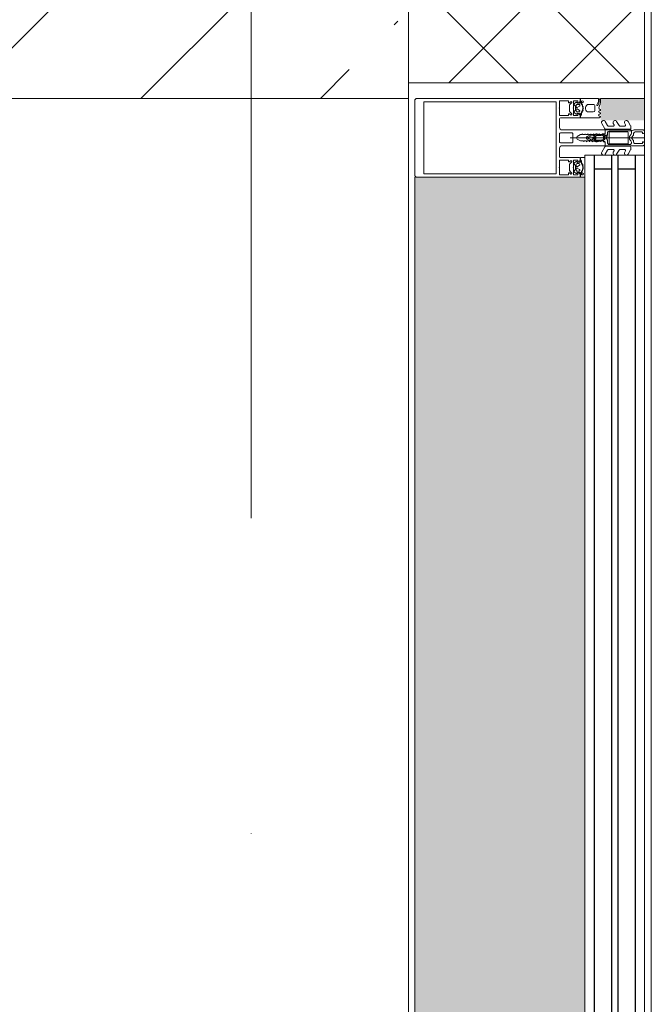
# Model space of a CAD drawing. Header units: millimetres. Extents: x -3267 to 40126, y 29201 to 102288.
# Tile 153 of 256: x 28379 to 28780, y 50694 to 51319. Entities that reach past the tile are written whole.
import ezdxf

# ---------------------------------------------------------------- set-up
doc = ezdxf.new("R2010")
doc.units = ezdxf.units.MM
doc.linetypes.add('4_ Штрихпунктир_ 10 х 2 мм', pattern=[1400, 1000, -200, 0, -200])
for name, color, linetype, lineweight in [('A-DETL-GENF-OTLN', 7, 'Continuous', 9), ('A-GLAZ-CURT-OTLN', 7, 'Continuous', 9), ('A-GLAZ-CWMG-OTLN', 7, 'Continuous', 9), ('A-WALL-____-MCUT', 7, 'Continuous', 9), ('A-WALL-____-OTLN', 7, 'Continuous', 9), ('A-WALL-____-PATT', 7, 'Continuous', 9), ('M-EQPM-____-OTLN', 7, 'Continuous', 9), ('S-COLS-____-MCUT', 7, 'Continuous', 9), ('S-COLS-____-OTLN', 7, 'Continuous', 9), ('S-GRID-____-OTLN', 7, 'Continuous', 9)]:
    doc.layers.add(name, color=color, linetype=linetype, lineweight=lineweight)

# ---------------------------------------------------------------- blocks, each defined once
blk = doc.blocks.new('КР_Колонна_ЖБ_Прямоугольная - 300x2400h_B40-V5-ВКК_02_К1_З_ЭОМ_кабель_')
at = {"layer": 'S-COLS-____-OTLN', "lineweight": 5, "true_color": 0xaaaaaa}
h = blk.add_hatch(dxfattribs=at)
h.set_pattern_fill('FP_6', color=253, style=0, pattern_type=2)
h.set_pattern_definition([(315, (-51700, 25700), (114.04925, 114.04925), []), (315, (-51700, 25585.95), (114.04925, 114.04925), [201.613, -40.323, 3.353, -36.97])])
h.paths.add_polyline_path([(-150, -1200), (150, -1200), (150, 1200), (-150, 1200), (-150, -1014.85)])
at = {"layer": 'S-COLS-____-MCUT', "color": 253, "lineweight": 5, "true_color": 0xaaaaaa}
for p, q in [((-150, 1200), (-150, -1200)), ((-150, -1200), (150, -1200))]:
    blk.add_line(p, q, dxfattribs=at)
blk = doc.blocks.new('Наметкина 10_РД_АР_К1_отсоединено_rvt-1-ВКК_02_К1_З_ЭОМ_кабель_')
at = {"layer": 'S-COLS-____-OTLN', "color": 253, "lineweight": 5, "true_color": 0xaaaaaa, "rotation": 89.9999999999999}
blk.add_blockref('КР_Колонна_ЖБ_Прямоугольная - 300x2400h_B40-V5-ВКК_02_К1_З_ЭОМ_кабель_', (25700, 51700), dxfattribs=at)
blk = doc.blocks.new('АРФ_Витраж_Остекление - SI_38mm_TripGlz-5839751-ВКК_02_К1_З_ЭОМ_кабель_')
at = {"layer": 'A-GLAZ-CURT-OTLN', "color": 253, "true_color": 0xaaaaaa}
for p, q in [((-564, 0), (-564, -38)), ((-564, -38), (564, -38))]:
    blk.add_line(p, q, dxfattribs=at)
at = {"layer": 'A-GLAZ-CURT-OTLN', "color": 253, "lineweight": 25, "true_color": 0xaaaaaa}
for p, q in [((-564, -6), (564, -6)), ((-555, -6), (-555, -17)), ((-564, -17), (564, -17)), ((-564, -21), (564, -21)), ((-555, -21), (-555, -32)), ((-564, -32), (564, -32))]:
    blk.add_line(p, q, dxfattribs=at)
blk = doc.blocks.new('Rectangular Mullion - FWS-50-HI_Mull_CovCap-20mm_Mull-105mm_zoloto-5855587-ВКК_02_К1_З_ЭОМ_кабель_')
at = {"layer": 'A-GLAZ-CWMG-OTLN', "true_color": 0xf8f3e1}
for points in [[(27050, 51536), (27050, 51550), (27022, 51550), (27022, 51536)], [(26904, 50400), (27012, 50400), (27012, 51500), (26904, 51500), (26904, 50558.58)]]:
    blk.add_hatch(color=7, dxfattribs=at).paths.add_polyline_path(points)
at = {"layer": 'A-GLAZ-CWMG-OTLN', "color": 253, "true_color": 0xaaaaaa}
for p, q in [((27022, 51550), (27050, 51550)), ((26904, 51500), (26904, 50400))]:
    blk.add_line(p, q, dxfattribs=at)
blk = doc.blocks.new('Rectangular Mullion - HI_CovCap-20mm_Mull-105mm-V275-ВКК_02_К1_З_ЭОМ_кабель_')
at = {"layer": 'A-DETL-GENF-OTLN', "color": 253, "true_color": 0xaaaaaa}
for p, q in [((-25, 144.5), (-25, 130.68)), ((23.5, 146), (-23.5, 146)), ((25, 130.68), (25, 144.5)), ((-25, 136), (-25, 59.4)), ((-22.9, 135.44), (-22.9, 59.4)), ((22.9, 136), (22.9, 59.4)), ((25, 136), (25, 59.4)), ((-12.6, 53.5), (-12.6, 41.4)), ((-5, 25.5), (-5, 52.5)), ((-3.2, 46.1), (-3.2, 53.5)), ((-2.7, 54), (2.7, 54)), ((3.2, 53.5), (3.2, 46.1)), ((5, 52.5), (5, 25.5)), ((12.6, 41.4), (12.6, 53.5)), ((-21.76, 44.51), (-22.58, 43.54)), ((-22.24, 46.35), (-21.18, 47.41)), ((-20.47, 47.7), (-17.13, 47.7)), ((-17.65, 44), (-19.95, 44)), ((-16.42, 47.41), (-15.36, 46.35)), ((-15.02, 43.54), (-15.84, 44.51)), ((2.7, 45.6), (-2.7, 45.6)), ((0, 47.27), (0, 0)), ((15.02, 43.54), (15.84, 44.51)), ((15.36, 46.35), (16.42, 47.41)), ((17.13, 47.7), (20.47, 47.7)), ((17.65, 44), (19.95, 44)), ((21.18, 47.41), (22.24, 46.35)), ((21.76, 44.51), (22.58, 43.54)), ((-22.3, 40.8), (-22.9, 40.8)), ((-22.9, 40.2), (-21.62, 40.2)), ((-22.27, 39.59), (-22.55, 39.1)), ((-21.2, 42.9), (-21.2, 41.7)), ((-21.07, 39.62), (-21.08, 39.77)), ((-19.5, 43.4), (-20.7, 43.4)), ((-20.7, 41.2), (-20.42, 41.2)), ((-20.48, 39.51), (-20.66, 39.4)), ((-20.16, 41.35), (-19.24, 42.95)), ((-19.97, 39.2), (-20.02, 39.33)), ((-19.33, 39.22), (-19.48, 39.08)), ((-19.2, 37.6), (-18.4, 37.6)), ((-18.77, 39.04), (-18.85, 39.17)), ((-18.36, 42.95), (-17.44, 41.35)), ((-18.16, 39.23), (-18.26, 39.06)), ((-16.9, 43.4), (-18.1, 43.4)), ((-17.56, 39.21), (-17.67, 39.31)), ((-17.18, 41.2), (-16.9, 41.2)), ((-17.02, 39.56), (-17.07, 39.36)), ((-16.46, 39.68), (-16.59, 39.75)), ((-16.4, 41.7), (-16.4, 42.9)), ((-14.64, 40.8), (-15.29, 40.8)), ((14.64, 40.8), (15.29, 40.8)), ((16.4, 41.7), (16.4, 42.9)), ((16.46, 39.68), (16.59, 39.75)), ((16.9, 43.4), (18.1, 43.4)), ((17.18, 41.2), (16.9, 41.2)), ((17.02, 39.56), (17.07, 39.36)), ((18.36, 42.95), (17.44, 41.35)), ((17.56, 39.21), (17.67, 39.31)), ((18.16, 39.23), (18.26, 39.06)), ((18.77, 39.04), (18.85, 39.17)), ((20.16, 41.35), (19.24, 42.95)), ((19.33, 39.22), (19.48, 39.08)), ((19.5, 43.4), (20.7, 43.4)), ((19.97, 39.2), (20.02, 39.33)), ((20.7, 41.2), (20.42, 41.2)), ((20.48, 39.51), (20.66, 39.4)), ((21.07, 39.62), (21.08, 39.77)), ((21.2, 42.9), (21.2, 41.7)), ((22.9, 40.2), (21.62, 40.2)), ((22.27, 39.59), (22.55, 39.1)), ((22.3, 40.8), (22.9, 40.8)), ((-21.2, 32.6), (-21.2, 35.6)), ((-17.4, 31.6), (-20.2, 31.6)), ((-16.4, 35.6), (-16.4, 32.6)), ((-1.89, 34.49), (-2.1, 32.75)), ((-0.87, 36.5), (-1.7, 35.06)), ((-1.33, 33.68), (-1.33, 33.78)), ((-1.12, 34.47), (-0.43, 35.65)), ((-0.6, 32.5), (-0.6, 32.42)), ((0.84, 33), (-0.1, 33)), ((0.43, 35.65), (1.12, 34.47)), ((0.6, 32.3), (0.93, 32.3)), ((1.02, 31.78), (0.74, 32.06)), ((1.7, 35.06), (0.87, 36.5)), ((1.33, 33.78), (1.33, 33.68)), ((2.1, 32.75), (1.89, 34.49)), ((-24.8, 29.2), (-23.51, 29.2)), ((-24.76, 28.3), (-24.76, 28.2)), ((-24.56, 28), (-23.89, 28)), ((-23.55, 28.9), (-24.16, 28.9)), ((-23.1, 29.29), (-20.89, 30.27)), ((-18.43, 28.95), (-17.96, 28.15)), ((-17.44, 28.15), (-16.96, 28.99)), ((-16.25, 28.99), (-15.76, 28.15)), ((-15.24, 28.15), (-14.75, 28.99)), ((-14.04, 28.99), (-13.55, 28.15)), ((-7.75, 23.52), (-10.33, 25.01)), ((-9.07, 27.17), (-5.65, 25.19)), ((-2.24, 31), (-2.45, 30.87)), ((-2.45, 30.53), (-2.25, 30.41)), ((-1.25, 31.1), (0.74, 31.1)), ((0.3, 26.2), (-1.09, 26.2)), ((0.34, 25.28), (0.58, 25.52)), ((2.45, 30.87), (2.24, 31)), ((2.25, 30.41), (2.45, 30.53)), ((5.65, 25.19), (9.07, 27.17)), ((10.33, 25.01), (7.75, 23.52)), ((-9.07, 19.88), (-8.25, 19.41)), ((-7.5, 19.84), (-7.5, 23.08)), ((-5.4, 9.3), (-5.4, 24.76)), ((-3.5, 25), (-4.5, 25)), ((-3.9, 22), (-3.9, 11)), ((-3.4, 22.5), (3.4, 22.5)), ((-3.3, 23.5), (-1.9, 23.5)), ((-1.7, 23.7), (-1.7, 24.9)), ((-1.4, 24.49), (-1.4, 23.99)), ((-1.1, 23.82), (-0.5, 24.17)), ((0.43, 25), (0.2, 25)), ((0.5, 24.17), (1.42, 23.63)), ((1.92, 23.5), (3.3, 23.5)), ((4.5, 25), (3.5, 25)), ((3.9, 11), (3.9, 22)), ((4.3, 22.5), (4.3, 9.4)), ((5.4, 24.76), (5.4, 9.3)), ((7.5, 23.08), (7.5, 19.84)), ((8.25, 19.41), (9.07, 19.88)), ((-7.75, 16.23), (-10.41, 17.77)), ((-9.07, 12.6), (-8.25, 12.12)), ((-7.5, 12.55), (-7.5, 15.8)), ((7.5, 15.8), (7.5, 12.55)), ((10.41, 17.77), (7.75, 16.23)), ((8.25, 12.12), (9.07, 12.6)), ((-7.62, 8.87), (-10.41, 10.48)), ((-5.9, 8.8), (-7.37, 8.8)), ((-5, 1), (-5, 6.7)), ((-2.71, 8.4), (-4.02, 8.4)), ((3.4, 10.5), (-3.4, 10.5)), ((-2.7, 7), (-2.13, 7)), ((-1.7, 9), (-2, 8.69)), ((-1.42, 7.29), (-0.71, 8.01)), ((0.71, 8.01), (1.42, 7.29)), ((2, 8.69), (1.7, 9)), ((2.13, 7), (2.7, 7)), ((3.3, 8.4), (2.71, 8.4)), ((7.37, 8.8), (5.9, 8.8)), ((10.41, 10.48), (7.62, 8.87)), ((-3.7, 1.7), (-3.7, 6)), ((3.7, 6), (3.7, 1.7))]:
    blk.add_line(p, q, dxfattribs=at)
at = {"layer": 'A-DETL-GENF-OTLN', "color": 253, "true_color": 0xaaaaaa, "flags": 128}
for points in [[(22.9, 130.68), (22.9, 140.2), (-22.9, 140.2), (-22.9, 130.68)], [(-19.05, 45.1), (-23.5, 45.1), (-23.5, 42.4), (-22.3, 42.4), (-22.3, 41.8), (-23.1, 41), (-25, 41), (-25, 57.79), (-25, 61)], [(22.9, 61), (22.9, 57.79), (22.9, 56.3), (11.2, 56.3), (-11.2, 56.3), (-22.9, 56.3), (-22.9, 57.79), (-22.9, 61)], [(25, 61), (25, 57.79), (25, 41), (23.1, 41), (22.3, 41.8), (22.3, 42.4), (23.5, 42.4), (23.5, 45.1), (19.05, 45.1)], [(-19.05, 54), (-23.5, 54), (-23.5, 48.3), (-22.3, 48.3), (-22.3, 47.7), (-22.95, 47.05)], [(-14.65, 47.05), (-15.3, 47.7), (-15.3, 48.3), (-14.1, 48.3), (-14.1, 54), (-18.55, 54)], [(-6.5, 54), (-11.2, 54), (-12.1, 54)], [(12.1, 54), (11.2, 54), (6.5, 54)], [(18.55, 54), (14.1, 54), (14.1, 48.3), (15.3, 48.3), (15.3, 47.7), (14.65, 47.05)], [(22.95, 47.05), (22.3, 47.7), (22.3, 48.3), (23.5, 48.3), (23.5, 54), (19.05, 54)], [(-13.1, 40.9), (-14.4, 40.9), (-15.3, 41.8), (-15.3, 42.4), (-14.1, 42.4), (-14.1, 45.1), (-18.55, 45.1)], [(18.55, 45.1), (14.1, 45.1), (14.1, 42.4), (15.3, 42.4), (15.3, 41.8), (14.4, 40.9), (13.1, 40.9)], [(-23.5, 40.8), (-25, 40.8), (-25, 29.4)], [(-22.5, 43.09), (-22, 42.8), (-22, 42.67)], [(-16.05, 40.2), (-14.75, 40.1), (-16.02, 40.1), (-16.02, 39.94)], [(-15.6, 42.67), (-15.6, 42.8), (-15.1, 43.09)], [(-13.03, 28.15), (-12.6, 28.9), (-12.6, 40.8), (-13.95, 40.8)], [(-0.87, 42.8), (-2, 40.84), (-2, 39.84), (-2.5, 39.55), (-2, 39.26), (-2, 38.04), (-2.5, 37.75), (-2, 37.46), (-2, 36.24), (-2.5, 35.95), (-2, 35.66), (-2, 34.44), (-2.5, 34.15), (-2, 33.86), (-2, 32.64), (-2.5, 32.35), (-2, 32.06), (-2, 30.84), (-2.5, 30.55), (-2, 30.26), (-2, 29.04), (-2.5, 28.75), (-2, 28.46), (-2, 27.24), (-2.5, 26.95), (-2.5, 26)], [(2.5, 26), (2, 26.29), (2, 27.51), (2.5, 27.8), (2, 28.09), (2, 29.31), (2.5, 29.6), (2, 29.89), (2, 31.11), (2.5, 31.4), (2, 31.69), (2, 32.91), (2.5, 33.2), (2, 33.49), (2, 34.71), (2.5, 35), (2, 35.29), (2, 36.51), (2.5, 36.8), (2, 37.09), (2, 38.31), (2.5, 38.6), (2, 38.89), (2, 40.84), (0.87, 42.8)], [(12.6, 38), (12.6, 40.8), (13.95, 40.8)], [(16.05, 40.2), (14.75, 40.1), (16.02, 40.1), (16.02, 39.94)], [(15.6, 42.67), (15.6, 42.8), (15.1, 43.09)], [(22.5, 43.09), (22, 42.8), (22, 42.67)], [(23.5, 40.8), (25, 40.8), (25, 38)], [(-0.35, 31.99), (0.1, 31.73), (-1.23, 31.6)], [(0.4, 31.8), (0.4, 31.9), (0.4, 32.1)], [(-1.55, 25.25), (-1.17, 25.64), (-0.2, 25.7), (-0.42, 25.6), (-1.25, 24.85)], [(-0.1, 25.3), (-0.1, 25.4), (0, 25.42)], [(-3.41, 25), (-5, 25), (-5, 9.1)], [(-4.51, 8.95), (-4.3, 11), (-4.3, 22.5)], [(5, 1), (5, 25), (3.41, 25)], [(-2.65, 1), (-2.65, 1.4), (-3.4, 1.4)], [(3.4, 1.4), (2.65, 1.4), (2.65, 1)]]:
    blk.add_lwpolyline(points, dxfattribs=at)
blk.add_lwpolyline([(0, 37), (0, 35.9)], close=True, dxfattribs=at)
at = {"layer": 'A-DETL-GENF-OTLN', "color": 253, "true_color": 0xaaaaaa}
for centre, radius, start, end in [((-23.5, 144.5), 1.5, 90, 180), ((23.5, 144.5), 1.5, 360, 90), ((-18.8, 53.94), 0.256, 12.68038, 167.31962), ((-12.1, 53.5), 0.5, 90, 180), ((-6.5, 52.5), 1.5, 360, 90), ((-2.7, 53.5), 0.5, 90, 180), ((2.7, 53.5), 0.5, 0, 90), ((6.5, 52.5), 1.5, 90, 180), ((12.1, 53.5), 0.5, 0, 90), ((18.8, 53.94), 0.256, 12.68038, 167.31962), ((-22.59, 46.7), 0.5, 135, 315), ((-21.15, 44), 0.8, 22.61561, 140.00332), ((-20.47, 46.7), 1, 90, 135), ((-19.95, 44.5), 0.5, 202.62239, 269.99966), ((-18.8, 45.04), 0.256, 12.68038, 167.31962), ((-17.65, 44.5), 0.5, 269.99881, 337.37914), ((-16.45, 44), 0.8, 40.00306, 157.37723), ((-17.13, 46.7), 1, 45, 90), ((-15.01, 46.7), 0.5, 225, 45), ((-2.7, 46.1), 0.5, 180, 270), ((2.7, 46.1), 0.5, 270, 0), ((15.01, 46.7), 0.5, 135, 315), ((16.45, 44), 0.8, 22.62277, 139.99694), ((17.13, 46.7), 1, 90, 135), ((17.65, 44.5), 0.5, 202.62086, 270.00119), ((18.8, 45.04), 0.256, 12.68038, 167.31962), ((19.95, 44.5), 0.5, 270.00034, 337.37761), ((21.15, 44), 0.8, 39.99668, 157.38439), ((20.47, 46.7), 1, 45, 90), ((22.59, 46.7), 0.5, 225, 45), ((-22.9, 39.55), 0.65, 90, 270), ((-23.2, 40.8), 0.3, 180, 0), ((-22.9, 39.3), 0.4, 269.99999, 330.00626), ((-22.35, 43.35), 0.3, 140.01031, 239.99507), ((-22.3, 41.1), 0.3, 270.90521, 359.98148), ((-21.41, 39.09), 1, 90.82716, 149.99773), ((-18.96, 41.89), 3.14, 165.49788, 194.50212), ((-21.62, 39.7), 0.5, 54.92212, 90), ((-21.42, 39.75), 0.339, 3.00251, 90.82171), ((-18.8, 43.71), 4.4, 234.92212, 305.84121), ((-20.7, 42.9), 0.5, 89.98992, 180.01008), ((-20.7, 41.7), 0.5, 179.98974, 270.01026), ((-19.2, 35.6), 2, 89.99744, 180.00256), ((-20.8, 39.64), 0.272, 183.0147, 299.98901), ((-20.32, 39.23), 0.316, 18.00331, 119.99297), ((-20.42, 41.5), 0.3, 269.98791, 330.00644), ((-19.69, 39.29), 0.3, 197.9991, 314.99946), ((-19.5, 43.1), 0.3, 329.99756, 90.00642), ((-19.11, 38.99), 0.316, 32.98956, 135.00901), ((-18.52, 39.21), 0.3, 213.00146, 329.99975), ((-18.1, 43.1), 0.3, 89.99872, 209.99731), ((-18.4, 35.6), 2, 0.00207, 89.99793), ((-17.88, 39.07), 0.316, 48.00262, 149.99741), ((-17.36, 39.43), 0.3, 227.99716, 345.00452), ((-17.18, 41.5), 0.3, 209.995, 270.01065), ((-16.73, 39.48), 0.3, 63.00317, 164.99853), ((-16.9, 42.9), 0.5, 0.00918, 89.99082), ((-16.9, 41.7), 0.5, 270.00904, 359.99096), ((-16.32, 39.94), 0.3, 243.00899, 359.98883), ((-16.05, 39.9), 0.3, 90, 125.84121), ((-18.64, 41.89), 3.14, 346.80247, 14.483), ((-15.29, 41.1), 0.3, 166.80247, 270), ((-15.25, 43.35), 0.3, 299.99829, 40.01132), ((-14.83, 40.53), 0.33, 270.00002, 54.90994), ((-14.75, 40.6), 0.5, 269.99115, 352.82633), ((-13.95, 40.5), 0.3, 90.00299, 172.8115), ((-13.1, 41.4), 0.5, 270, 0), ((0, 42.3), 1, 30, 150), ((13.1, 41.4), 0.5, 180, 270), ((13.95, 40.5), 0.3, 7.1885, 89.99701), ((14.75, 40.6), 0.5, 187.17367, 270.00885), ((14.83, 40.53), 0.33, 125.09006, 269.99998), ((15.25, 43.35), 0.3, 139.98868, 240.00171), ((15.29, 41.1), 0.3, 270, 13.19753), ((18.64, 41.89), 3.14, 165.517, 193.19753), ((16.32, 39.94), 0.3, 180.01117, 296.99101), ((16.05, 39.9), 0.3, 54.15879, 90), ((18.8, 43.71), 4.4, 234.15879, 305.07788), ((16.9, 42.9), 0.5, 90.00918, 179.99082), ((16.9, 41.7), 0.5, 180.00904, 269.99096), ((16.73, 39.48), 0.3, 15.00147, 116.99683), ((17.36, 39.43), 0.3, 194.99548, 312.00284), ((17.18, 41.5), 0.3, 269.98935, 330.005), ((17.88, 39.07), 0.316, 30.00259, 131.99738), ((18.1, 43.1), 0.3, 330.00269, 90.00128), ((18.52, 39.21), 0.3, 210.00025, 326.99854), ((19.11, 38.99), 0.316, 44.99099, 147.01044), ((19.5, 43.1), 0.3, 89.99358, 210.00244), ((19.69, 39.29), 0.3, 225.00054, 342.0009), ((20.32, 39.23), 0.316, 60.00703, 161.99669), ((20.42, 41.5), 0.3, 209.99356, 270.01209), ((20.8, 39.64), 0.272, 240.01099, 356.9853), ((20.7, 42.9), 0.5, 359.98992, 90.01008), ((20.7, 41.7), 0.5, 269.98974, 0.01026), ((21.42, 39.75), 0.339, 89.17829, 176.99749), ((21.62, 39.7), 0.5, 90, 125.07788), ((21.41, 39.09), 1, 30.00227, 89.17284), ((18.96, 41.89), 3.14, 345.49788, 14.50212), ((22.3, 41.1), 0.3, 180.01852, 269.09479), ((22.35, 43.35), 0.3, 300.00493, 39.98969), ((22.9, 39.3), 0.4, 209.99374, 270.00001), ((23.2, 40.8), 0.3, 180, 0), ((22.9, 39.55), 0.65, 270, 90), ((-20.2, 32.6), 1, 179.99283, 270.00717), ((-17.4, 32.6), 1, 270.00127, 359.99873), ((17.75, 30.31), 20, 173, 178.04971), ((-0.4, 34.31), 1.5, 150, 173), ((46.55, 30.33), 48, 176, 178.23414), ((-1.23, 31.8), 0.2, 178.23414, 270), ((0.27, 33.67), 1.6, 150, 176), ((0, 36), 1, 90.02865, 150), ((-0.1, 32.5), 0.5, 90, 180), ((-0.1, 32.42), 0.5, 180, 240), ((0, 35.4), 0.5, 90.0573, 150), ((0, 36), 1, 30, 89.97135), ((0, 35.4), 0.5, 30, 89.9427), ((0.2, 31.9), 0.2, 240, 0), ((0.2, 31.8), 0.2, 270, 0), ((0.6, 32.1), 0.2, 90, 180), ((0.6, 31.92), 0.2, 45, 180), ((0.74, 31.5), 0.4, 270, 45), ((0.84, 33.5), 0.5, 270, 3.83017), ((0.93, 31.8), 0.5, 1.77701, 90), ((-0.27, 33.67), 1.6, 4, 30), ((-46.55, 30.33), 48, 354.4962, 1.77701), ((-46.55, 30.33), 48, 3.83017, 4), ((0.4, 34.31), 1.5, 7, 30), ((-17.75, 30.31), 20, 1.95029, 7), ((-24.8, 29.4), 0.2, 180.00831, 269.99607), ((-24.16, 28.3), 0.6, 89.98982, 180.01236), ((-24.56, 28.2), 0.2, 179.96202, 270.02268), ((-23.89, 38.7), 10.7, 270.00064, 296.66019), ((-23.55, 35.2), 6.3, 270.00036, 298.07213), ((-23.51, 30.2), 1, 270.00453, 293.99379), ((-20.75, 29.95), 0.35, 298.07479, 113.99842), ((-18.86, 28.68), 0.51, 31.80694, 116.66143), ((-17.7, 28.3), 0.3, 209.9964, 330.0036), ((-16.6, 28.79), 0.41, 29.9985, 150.0015), ((-15.5, 28.3), 0.3, 209.9964, 330.0036), ((-14.4, 28.79), 0.41, 30.00523, 149.99477), ((-13.29, 28.3), 0.3, 209.9964, 330.0036), ((-9.68, 26.13), 1.3, 154.41173, 240), ((-9.72, 26.04), 1.3, 60, 150), ((-5.9, 24.76), 0.5, 360, 60), ((-4.5, 25.5), 0.5, 180, 270), ((-3.5, 26), 1, 270, 0), ((-3.41, 26.5), 1.5, 270, 10.22002), ((-2.35, 30.7), 0.2, 120, 240), ((17.75, 30.31), 20, 179.72362, 190.22002), ((-1.2, 24.9), 0.5, 135, 180), ((-1.25, 30.9), 0.2, 90, 179.3132), ((46.55, 30.33), 48, 179.3132, 184.71248), ((-1.09, 26.4), 0.2, 184.71248, 270), ((-1.02, 25.5), 0.2, 90, 135), ((-0.42, 25.4), 0.2, 90, 135), ((-0.3, 25.4), 0.2, 360, 90), ((-0.2, 25.5), 0.2, 360, 90), ((0.2, 25.3), 0.3, 180, 270), ((0.2, 25.42), 0.2, 180, 315), ((0.3, 25.8), 0.4, 315, 90), ((0.43, 25.8), 0.8, 270, 354.4962), ((3.41, 26.5), 1.5, 169.77998, 270), ((-17.75, 30.31), 20, 349.77998, 0.27638), ((2.35, 30.7), 0.2, 300, 60), ((3.5, 26), 1, 180, 270), ((4.5, 25.5), 0.5, 270, 360), ((5.9, 24.76), 0.5, 120, 180), ((9.72, 26.04), 1.3, 30, 120), ((9.68, 26.13), 1.3, 300, 25.58827), ((-9.81, 18.81), 1.2, 150, 240), ((-9.72, 18.76), 1.3, 60, 150), ((-8, 19.84), 0.5, 240, 0), ((-8, 23.08), 0.5, 360, 60), ((-3.3, 22.5), 1, 90, 180), ((-3.4, 22), 0.5, 90, 180), ((-1.9, 23.7), 0.2, 270, 0), ((-0.9, 24.49), 0.5, 135, 180), ((-1.2, 23.99), 0.2, 180, 300), ((0, 23.3), 1, 60, 120), ((1.92, 24.5), 1, 240, 270), ((3.3, 22.5), 1, 360, 90), ((3.4, 22), 0.5, 360, 90), ((8, 23.08), 0.5, 120, 180), ((8, 19.84), 0.5, 180, 300), ((9.72, 18.76), 1.3, 30, 120), ((9.81, 18.81), 1.2, 300, 30), ((-9.72, 11.47), 1.3, 60, 150), ((-8, 12.55), 0.5, 240, 0), ((-8, 15.8), 0.5, 360, 60), ((8, 15.8), 0.5, 120, 180), ((8, 12.55), 0.5, 180, 300), ((9.72, 11.47), 1.3, 30, 120), ((-9.81, 11.52), 1.2, 150, 240), ((-7.37, 9.3), 0.5, 240, 270), ((-5.9, 9.3), 0.5, 270, 0), ((-4, 9.1), 1, 180, 216.8699), ((-4, 6.7), 1, 143.1301, 180), ((-5.6, 7.9), 1, 323.1301, 36.8699), ((-4.02, 8.9), 0.5, 174, 270), ((-3.4, 11), 0.5, 180, 270), ((-2.7, 6), 1, 90, 180), ((-2.71, 9.4), 1, 270, 315), ((-2.13, 8), 1, 270, 315), ((0, 7.3), 2.4, 45, 135), ((0, 7.3), 1, 45, 135), ((2.13, 8), 1, 225, 270), ((2.71, 9.4), 1, 225, 270), ((2.7, 6), 1, 360, 90), ((3.3, 9.4), 1, 270, 0), ((3.4, 11), 0.5, 270, 0), ((5.9, 9.3), 0.5, 180, 270), ((7.37, 9.3), 0.5, 270, 300), ((9.81, 11.52), 1.2, 300, 30), ((-4, 1), 1, 180, 270), ((-3.4, 1.7), 0.3, 180, 270), ((-3.65, 1), 1, 270, 0), ((3.65, 1), 1, 180, 270), ((3.4, 1.7), 0.3, 270, 0), ((4, 1), 1, 270, 0)]:
    blk.add_arc(centre, radius, start, end, dxfattribs=at)
blk = doc.blocks.new('ПР_Низ пояс - Тип 1-V807-ВКК_02_К1_З_ЭОМ_кабель_')
at = {"layer": 'M-EQPM-____-OTLN', "true_color": 0xffffff}
h = blk.add_hatch(dxfattribs=at)
h.set_pattern_fill('FP_286', style=0, pattern_type=2)
h.set_pattern_definition([(315, (52460, -26050), (1000, 0), [50, -1364.214]), (315, (51960, -26050), (1000, 0), [50, -1364.214]), (315, (51960, -26550), (1000, 0), [50, -1364.214]), (315, (52674.64, -26764.64), (1000, 0), [403.55, -1010.664]), (315, (52174.64, -26764.64), (1000, 0), [403.55, -1010.664]), (315, (52674.64, -26264.64), (1000, 0), [403.55, -1010.664]), (315, (52174.64, -26264.64), (1000, 0), [453.55, -960.664])])
h.paths.add_polyline_path([(2400, 0), (2400, 4.26), (800, 4.26), (800, 0), (2131.55, 0)])
at = {"layer": 'M-EQPM-____-OTLN', "color": 253, "true_color": 0xaaaaaa}
for p, q in [((800, 4.26), (2400, 4.26)), ((800, 0), (2400, 0))]:
    blk.add_line(p, q, dxfattribs=at)
blk = doc.blocks.new('Наметкина 10_РД_АРФ_К1_R21_rvt-1-ВКК_02_К1_З_ЭОМ_кабель_')
at = {"layer": 'A-WALL-____-PATT', "true_color": 0xaaaaaa}
h = blk.add_hatch(dxfattribs=at)
h.set_pattern_fill('FP_35', color=253, style=0, pattern_type=2)
h.set_pattern_definition([(45, (0, 0), (-35.35534, 35.35534), []), (135, (0, 0), (-35.35534, -35.35534), [])])
h.paths.add_polyline_path([(27050, 48800), (27050, 49340), (26900, 49340), (26900, 48800)])
h.paths.add_polyline_path([(26900, 51559.98), (27050, 51559.98), (27050, 52760.02), (26900, 52760.02), (26900, 51638.06)])
h.paths.add_polyline_path([(26900, 54559.98), (27050, 54559.98), (27050, 55760.02), (26900, 55760.02), (26900, 54876.51)])
h.paths.add_polyline_path([(26900, 57759.98), (27050, 57759.98), (27050, 58960.02), (26900, 58960.02), (26900, 57875)])
h.paths.add_polyline_path([(26900, 60759.98), (27050, 60759.98), (27050, 61960.02), (26900, 61960.02), (26900, 60813.65)])
h.paths.add_polyline_path([(26900, 63759.98), (27050, 63759.98), (27050, 64960.02), (26900, 64960.02), (26900, 64052.1)])
h.paths.add_polyline_path([(27050, 66959.98), (27050, 68160.02), (26900, 68160.02), (26900, 66959.98), (27015.4, 66959.98)])
h.paths.add_polyline_path([(26900, 69959.98), (27050, 69959.98), (27050, 71160.02), (26900, 71160.02), (26900, 69989.24)])
h.paths.add_polyline_path([(27050, 73159.98), (27050, 74360.02), (26900, 74360.02), (26900, 73159.98), (27015.4, 73159.98)])
h.paths.add_polyline_path([(26900, 76159.98), (27050, 76159.98), (27050, 77250), (26900, 77250), (26900, 76466.13)])
at = {"layer": 'A-WALL-____-MCUT', "color": 253, "true_color": 0xaaaaaa}
blk.add_line((26900, 51559.98), (27050, 51559.98), dxfattribs=at)
at = {"layer": 'A-WALL-____-OTLN', "color": 253, "true_color": 0xaaaaaa}
blk.add_line((26900, 49340), (26900, 51550), dxfattribs=at)
at = {"layer": 'A-GLAZ-CURT-OTLN', "color": 253, "lineweight": 9, "true_color": 0xaaaaaa, "rotation": 269.9999999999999}
blk.add_blockref('АРФ_Витраж_Остекление - SI_38mm_TripGlz-5839751-ВКК_02_К1_З_ЭОМ_кабель_', (27050, 50950), dxfattribs=at)
at = {"layer": 'A-GLAZ-CWMG-OTLN', "color": 253, "lineweight": 9, "true_color": 0xaaaaaa}
blk.add_blockref('Rectangular Mullion - FWS-50-HI_Mull_CovCap-20mm_Mull-105mm_zoloto-5855587-ВКК_02_К1_З_ЭОМ_кабель_', (0, 0), dxfattribs=at)
at = {"layer": 'A-GLAZ-CWMG-OTLN', "color": 253, "lineweight": 9, "true_color": 0xaaaaaa, "extrusion": (0, 0, -1), "rotation": 270.0000000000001}
blk.add_blockref('Rectangular Mullion - HI_CovCap-20mm_Mull-105mm-V275-ВКК_02_К1_З_ЭОМ_кабель_', (-27050, 51525), dxfattribs=at)
at = {"layer": 'M-EQPM-____-OTLN', "color": 253, "lineweight": 9, "true_color": 0xaaaaaa, "rotation": 270}
blk.add_blockref('ПР_Низ пояс - Тип 1-V807-ВКК_02_К1_З_ЭОМ_кабель_', (27050, 52960), dxfattribs=at)

msp = doc.modelspace()

# ---------------------------------------------------------------- linework, layer by layer
at = {"layer": 'S-GRID-____-OTLN', "color": 253, "linetype": '4_ Штрихпунктир_ 10 х 2 мм', "true_color": 0xaaaaaa}
msp.add_line((28525.58, 30000.72), (28525.58, 101488.31), dxfattribs=at)

# ---------------------------------------------------------------- block references
at = {"lineweight": 5}
for name in ['Наметкина 10_РД_АРФ_К1_R21_rvt-1-ВКК_02_К1_З_ЭОМ_кабель_', 'Наметкина 10_РД_АР_К1_отсоединено_rvt-1-ВКК_02_К1_З_ЭОМ_кабель_']:
    msp.add_blockref(name, (1725.58, -281.28), dxfattribs=at)

doc.saveas('drawing.dxf')
